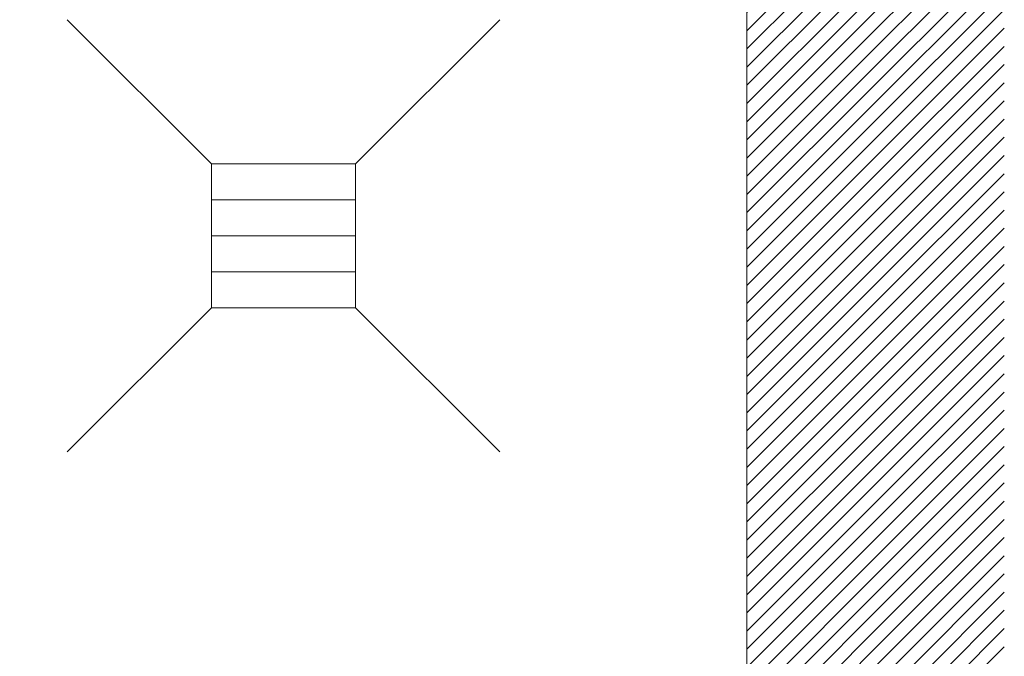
# Model space of a CAD drawing. Header units: inches. Extents: x 27484 to 71626, y -45113 to 39.
# Tile 208 of 256: x 33932 to 34027, y -23203 to -23141. Entities that reach past the tile are written whole.
import ezdxf

# ---------------------------------------------------------------- set-up
doc = ezdxf.new("R2010")
doc.units = ezdxf.units.IN
doc.header["$LTSCALE"] = 50
doc.header["$MEASUREMENT"] = 0
for name, color, linetype, lineweight in [('A-ARMATURA', 45, 'Continuous', 5), ('A-SCIANY', 5, 'Continuous', 18), ('A-ść. istn.', 8, 'Continuous', 0)]:
    doc.layers.add(name, color=color, linetype=linetype, lineweight=lineweight)
pattern_1 = [(45, (31560.1443, -34930.5661), (-0.88388348, 0.88388348), [])]

# ---------------------------------------------------------------- blocks, each defined once
blk = doc.blocks.new('KRAT')
for p, q in [((-7, 7), (-21, 21)), ((7, 7), (21, 21)), ((7, 3.5), (-7, 3.5)), ((7, 0), (-7, 0)), ((7, -3.5), (-7, -3.5)), ((-7, -7), (-21, -21)), ((7, -7), (21, -21))]:
    blk.add_line(p, q)
blk.add_lwpolyline([(7, -7), (7, 7), (-7, 7), (-7, -7)], close=True)

msp = doc.modelspace()

# ---------------------------------------------------------------- hatches: boundary and pattern name
at = {"layer": 'A-ść. istn.', "ltscale": 0.1}
h = msp.add_hatch(dxfattribs=at)
h.set_pattern_fill('ANSI31', color=256, scale=10)
h.set_pattern_definition(pattern_1)
h.paths.add_polyline_path([(33842.48246, -23116.96968), (34002.48246, -23116.96968), (34002.48246, -23208.96968), (33942.48246, -23208.96968), (33942.48246, -23216.96968), (34002.48246, -23216.96968), (34002.48246, -23219.96968), (34014.98246, -23219.96968), (34014.98246, -23115.96968), (34002.48246, -23115.96968), (34002.48246, -23104.96968), (33842.48246, -23104.96968), (33842.48246, -23004.96968), (33830.48246, -23004.96968), (33830.48246, -23142.96968), (33637.48246, -23142.96968), (33637.48246, -23154.96968), (33830.48246, -23154.96968), (33830.48246, -23216.96968), (33842.48246, -23216.96968)])
h.paths.add_polyline_path([(33624.98246, -23142.96968), (33612.48246, -23142.96968), (33612.48246, -23154.96968), (33624.98246, -23154.96968)])
h.paths.add_polyline_path([(33637.48246, -23142.96968), (33624.98246, -23142.96968), (33624.98246, -23154.96968), (33637.48246, -23154.96968)])
h = msp.add_hatch(dxfattribs=at)
h.set_pattern_fill('ANSI31', color=256, scale=10)
h.set_pattern_definition(pattern_1)
h.paths.add_polyline_path([(34014.98246, -23245.96968), (34002.48246, -23245.96968), (34002.48246, -23250.10811), (34002.48246, -23250.10811), (34002.48246, -23270.96968), (34014.98246, -23270.96968), (34014.98246, -23265.96968, -0.19891237), (34009.67916, -23263.77298, -0.66817864), (34014.98246, -23250.96968)])
h.paths.add_polyline_path([(34027.48246, -23245.96968), (34014.98246, -23245.96968), (34014.98246, -23250.96968, -0.19891237), (34020.28576, -23253.16638, -0.66817864), (34014.98246, -23265.96968), (34014.98246, -23270.96968), (34027.48246, -23270.96968)])
h.paths.add_polyline_path([(34027.48246, -23219.96968), (34014.98246, -23219.96968), (34014.98246, -23224.96968, -0.19891237), (34020.28576, -23227.16638, -0.66817864), (34014.98246, -23239.96968), (34014.98246, -23244.96968), (34027.48246, -23244.96968)])
h.paths.add_polyline_path([(34182.48246, -23208.96968), (34027.48246, -23208.96968), (34027.48246, -23115.96968), (34014.98246, -23115.96968), (34014.98246, -23219.96968), (34027.48246, -23219.96968), (34027.48246, -23220.96968), (34182.48246, -23220.96968)])

# ---------------------------------------------------------------- linework, layer by layer
at = {"layer": 'A-SCIANY', "ltscale": 3}
msp.add_line((34002.48246, -23208.96968), (34002.48246, -23116.96968), dxfattribs=at)

# ---------------------------------------------------------------- block references
at = {"layer": 'A-ARMATURA', "lineweight": -3, "extrusion": (0, 0, -1), "xscale": -1, "zscale": -1}
msp.add_blockref('KRAT', (-33957.48246, -23161.96968), dxfattribs=at)

doc.saveas('drawing.dxf')
